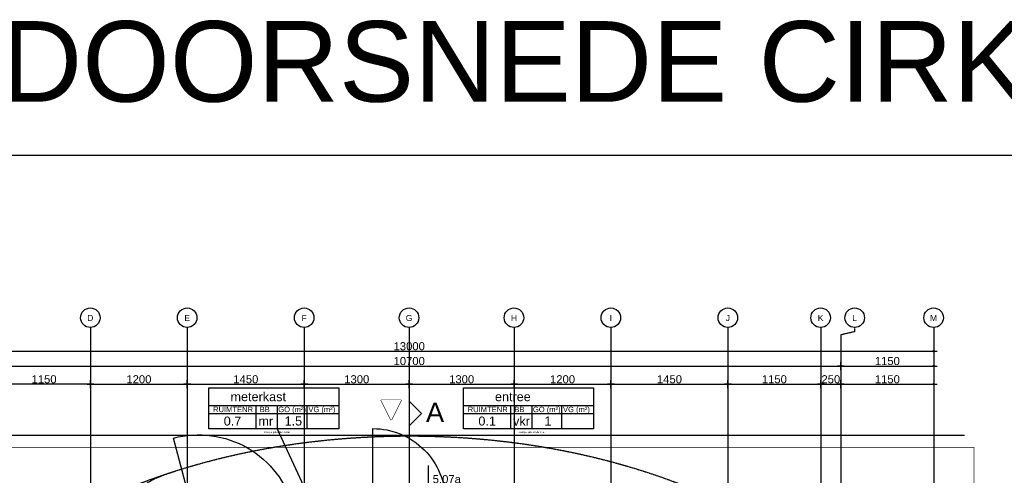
# Model space of a CAD drawing. Header units: metres. Extents: x 63115 to 703450, y -261936 to -53969.
# Tile 192 of 197: x 156105 to 168306, y -111758 to -106104. Entities that reach past the tile are written whole.
import ezdxf
from ezdxf.enums import TextEntityAlignment as Align

# ---------------------------------------------------------------- set-up
doc = ezdxf.new("R2010")
doc.units = ezdxf.units.M
doc.set_wipeout_variables(frame=1)
doc.header["$PDMODE"] = 35
doc.header["$PDSIZE"] = 50
doc.linetypes.add('DASHDOT2', pattern=[12.7, 6.35, -3.175, 0, -3.175])
doc.linetypes.add('DASHED', pattern=[0.75, 0.5, -0.25])
doc.layers.get('0').update_dxf_attribs({"true_color": 0x83b7c5})
doc.layers.get('DEFPOINTS').update_dxf_attribs({"color": 6})
for name, color, linetype in [('_01-STRAMIENEN', 253, 'DASHDOT2'), ('_02-SECTION', 2, 'Continuous'), ('_03-PROJECTION', 1, 'Continuous'), ('_04-HIDDEN', 7, 'DASHED'), ('_05-TEXT', 8, 'Continuous'), ('_05text200', 8, 'Continuous'), ('_05text5', 8, 'Continuous'), ('_06-DIMENSIONS', 7, 'Continuous'), ('_07-SYMBOLS', 8, 'Continuous'), ('_11-BLOCKS', 7, 'Continuous'), ('_13 natte ruimten', 253, 'Continuous')]:
    doc.layers.add(name, color=color, linetype=linetype)
doc.layers.add('_01Hulplijnen', color=6, linetype='Continuous', plot=False)
doc.styles.add('NIO 1_50 klein', font='arial.ttf', dxfattribs={"height": 100})
doc.styles.add('NIOstandard', font='arial.ttf')
doc.dimstyles.new('NIO-50-KLEIN', dxfattribs={"dimtxt": 100, "dimasz": 10, "dimexe": 2, "dimexo": 5, "dimgap": 10, "dimtad": 1, "dimdec": 0, "dimzin": 0, "dimdsep": 46, "dimtxsty": 'NIOstandard', "dimblk1": 'MAATSTR', "dimblk2": 'MAATSTR', "dimsah": 1, "dimcen": 0, "dimdle": 1.5, "dimse1": 1, "dimse2": 1, "dimclrd": 7, "dimclre": 256, "dimclrt": 256, "dimazin": 0, "dimtfac": 1, "dimtdec": 0, "dimtofl": 0, "dimtmove": 1, "dimatfit": 2, "dimldrblk": 'MAATSTR', "dimfxl": 1, "dimtvp": 1, "dimtolj": 1, "dimtzin": 0, "dimarcsym": 0})

# ---------------------------------------------------------------- blocks, each defined once
blk = doc.blocks.new('Entreepijl')
at = {"layer": '_07-SYMBOLS', "color": 1}
blk.add_lwpolyline([(-500, -250), (-500, 250), (0, 0), (-500, -250)], close=True, dxfattribs=at)
at = {"color": 1}
blk.add_wipeout([(-500, -250), (-500, 250), (0, 0)], dxfattribs=at).dxf.layer = '_07-SYMBOLS'
blk = doc.blocks.new('kader_ruimte')
at = {"layer": '_05text200'}
for p, q in [((0, -313), (2304, -313)), ((833, -313), (833, -724)), ((1210, -313), (1210, -724)), ((1736, -313), (1736, -724)), ((0, -455), (2304, -455))]:
    blk.add_line(p, q, dxfattribs=at)
blk.add_lwpolyline([(0, 0), (2304, 0), (2304, -724), (0, -724)], close=True, dxfattribs=at)
at = {"layer": '_05text200', "char_height": 96, "width": 509.25, "style": 'NIOstandard'}
for s, insert, attachment_point in [('RUIMTENR', (77, -332), 1), ('BB', (992, -332), 2), ('GO (m²)', (1476, -332), 2), ('VG (m²)', (2002, -332), 2)]:
    blk.add_mtext(s, dxfattribs=dict(at, insert=insert, attachment_point=attachment_point))
at = {"layer": '_05text200', "style": 'NIOstandard'}
for tag, p in [('RUIMTENAAM', (876, -235)), ('RUIMTENR', (421, -666)), ('GO', (1497, -665)), ('VG', (1990, -665))]:
    blk.add_attdef(tag, text='', height=160, dxfattribs=at).set_placement(p, align=Align.CENTER)
blk.add_attdef('BB', (879, -667), '', height=160, dxfattribs=at)
at = {"layer": 'DEFPOINTS', "style": 'NIO 1_50 klein'}
blk.add_attdef('FUNCTIE', (974, -797), '', height=32, dxfattribs=at)
blk = doc.blocks.new('as')
at = {"layer": '_05-TEXT', "ltscale": 0.4}
blk.add_circle((0, 1209), 1209, dxfattribs=at)
at = {"layer": '_01-STRAMIENEN', "ltscale": 0.4, "style": 'NIOstandard'}
blk.add_attdef('R01', text='', height=750, dxfattribs=at).set_placement((0, 801), align=Align.CENTER)
blk = doc.blocks.new('MAATSTR')
at = {"linetype": 'Continuous'}
for p, q in [((-4.2, 0), (4.2, 0)), ((0, 5), (0, -5))]:
    blk.add_line(p, q, dxfattribs=at)
at = {"linetype": 'Continuous', "const_width": 1.5}
blk.add_lwpolyline([(-0.8, 0, 1), (0.8, 0, 1)], format="xyb", close=True, dxfattribs=at)
blk = doc.blocks.new('*D278')
at = {"layer": '_06-DIMENSIONS', "color": 7, "lineweight": -2, "transparency": 16777216}
blk.add_line((5360, 4783), (6490, 4783), dxfattribs=at)
at = {"layer": 'DEFPOINTS', "color": 0, "transparency": 16777216}
for p in [(6500, 4783), (5350, 4150), (6500, 4150)]:
    blk.add_point(p, dxfattribs=at)
at = {"layer": '_06-DIMENSIONS', "color": 7, "lineweight": -2, "transparency": 16777216, "xscale": 10, "yscale": 10, "zscale": 10, "rotation": 180}
blk.add_blockref('MAATSTR', (5350, 4783), dxfattribs=at)
at = {"layer": '_06-DIMENSIONS', "color": 7, "lineweight": -2, "transparency": 16777216, "xscale": 10, "yscale": 10, "zscale": 10}
blk.add_blockref('MAATSTR', (6500, 4783), dxfattribs=at)
at = {"layer": '_06-DIMENSIONS', "transparency": 16777216, "insert": (5925, 4844), "char_height": 100, "attachment_point": 5, "style": 'NIOstandard'}
blk.add_mtext('\\A1;1150', dxfattribs=at)
blk = doc.blocks.new('*D279')
at = {"layer": '_06-DIMENSIONS', "color": 7, "lineweight": -2, "transparency": 16777216}
blk.add_line((-1290, 4783), (-10, 4783), dxfattribs=at)
at = {"layer": 'DEFPOINTS', "color": 0, "transparency": 16777216}
for p in [(0, 4783), (0, 4616), (-1300, 4150)]:
    blk.add_point(p, dxfattribs=at)
at = {"layer": '_06-DIMENSIONS', "color": 7, "lineweight": -2, "transparency": 16777216, "xscale": 10, "yscale": 10, "zscale": 10, "rotation": 180}
blk.add_blockref('MAATSTR', (-1300, 4783), dxfattribs=at)
at = {"layer": '_06-DIMENSIONS', "color": 7, "lineweight": -2, "transparency": 16777216, "xscale": 10, "yscale": 10, "zscale": 10}
blk.add_blockref('MAATSTR', (0, 4783), dxfattribs=at)
at = {"layer": '_06-DIMENSIONS', "transparency": 16777216, "insert": (-650, 4844), "char_height": 100, "attachment_point": 5, "style": 'NIOstandard'}
blk.add_mtext('\\A1;1300', dxfattribs=at)
blk = doc.blocks.new('*D280')
at = {"layer": '_06-DIMENSIONS', "color": 7, "lineweight": -2, "transparency": 16777216}
blk.add_line((10, 4783), (1290, 4783), dxfattribs=at)
at = {"layer": 'DEFPOINTS', "color": 0, "transparency": 16777216}
for p in [(1300, 4783), (0, 4616), (1300, 4150)]:
    blk.add_point(p, dxfattribs=at)
at = {"layer": '_06-DIMENSIONS', "color": 7, "lineweight": -2, "transparency": 16777216, "xscale": 10, "yscale": 10, "zscale": 10, "rotation": 180}
blk.add_blockref('MAATSTR', (0, 4783), dxfattribs=at)
at = {"layer": '_06-DIMENSIONS', "color": 7, "lineweight": -2, "transparency": 16777216, "xscale": 10, "yscale": 10, "zscale": 10}
blk.add_blockref('MAATSTR', (1300, 4783), dxfattribs=at)
at = {"layer": '_06-DIMENSIONS', "transparency": 16777216, "insert": (650, 4844), "char_height": 100, "attachment_point": 5, "style": 'NIOstandard'}
blk.add_mtext('\\A1;1300', dxfattribs=at)
blk = doc.blocks.new('*D281')
at = {"layer": '_06-DIMENSIONS', "color": 7, "lineweight": -2, "transparency": 16777216}
blk.add_line((1310, 4783), (2490, 4783), dxfattribs=at)
at = {"layer": 'DEFPOINTS', "color": 0, "transparency": 16777216}
for p in [(2500, 4783), (1300, 4150), (2500, 4150)]:
    blk.add_point(p, dxfattribs=at)
at = {"layer": '_06-DIMENSIONS', "color": 7, "lineweight": -2, "transparency": 16777216, "xscale": 10, "yscale": 10, "zscale": 10, "rotation": 180}
blk.add_blockref('MAATSTR', (1300, 4783), dxfattribs=at)
at = {"layer": '_06-DIMENSIONS', "color": 7, "lineweight": -2, "transparency": 16777216, "xscale": 10, "yscale": 10, "zscale": 10}
blk.add_blockref('MAATSTR', (2500, 4783), dxfattribs=at)
at = {"layer": '_06-DIMENSIONS', "transparency": 16777216, "insert": (1900, 4844), "char_height": 100, "attachment_point": 5, "style": 'NIOstandard'}
blk.add_mtext('\\A1;1200', dxfattribs=at)
blk = doc.blocks.new('*D282')
at = {"layer": '_06-DIMENSIONS', "color": 7, "lineweight": -2, "transparency": 16777216}
blk.add_line((2510, 4783), (3940, 4783), dxfattribs=at)
at = {"layer": 'DEFPOINTS', "color": 0, "transparency": 16777216}
for p in [(3950, 4783), (2500, 4150), (3950, 4150)]:
    blk.add_point(p, dxfattribs=at)
at = {"layer": '_06-DIMENSIONS', "color": 7, "lineweight": -2, "transparency": 16777216, "xscale": 10, "yscale": 10, "zscale": 10, "rotation": 180}
blk.add_blockref('MAATSTR', (2500, 4783), dxfattribs=at)
at = {"layer": '_06-DIMENSIONS', "color": 7, "lineweight": -2, "transparency": 16777216, "xscale": 10, "yscale": 10, "zscale": 10}
blk.add_blockref('MAATSTR', (3950, 4783), dxfattribs=at)
at = {"layer": '_06-DIMENSIONS', "transparency": 16777216, "insert": (3225, 4844), "char_height": 100, "attachment_point": 5, "style": 'NIOstandard'}
blk.add_mtext('\\A1;1450', dxfattribs=at)
blk = doc.blocks.new('*D285')
at = {"layer": '_06-DIMENSIONS', "color": 7, "lineweight": -2, "transparency": 16777216}
blk.add_line((-6490, 5193), (6490, 5193), dxfattribs=at)
at = {"layer": 'DEFPOINTS', "color": 0, "transparency": 16777216}
for p in [(6500, 5193), (-6500, 4150), (6500, 4150)]:
    blk.add_point(p, dxfattribs=at)
at = {"layer": '_06-DIMENSIONS', "color": 7, "lineweight": -2, "transparency": 16777216, "xscale": 10, "yscale": 10, "zscale": 10, "rotation": 180}
blk.add_blockref('MAATSTR', (-6500, 5193), dxfattribs=at)
at = {"layer": '_06-DIMENSIONS', "color": 7, "lineweight": -2, "transparency": 16777216, "xscale": 10, "yscale": 10, "zscale": 10}
blk.add_blockref('MAATSTR', (6500, 5193), dxfattribs=at)
at = {"layer": '_06-DIMENSIONS', "transparency": 16777216, "insert": (0, 5254), "char_height": 100, "attachment_point": 5, "style": 'NIOstandard'}
blk.add_mtext('\\A1;13000', dxfattribs=at)
blk = doc.blocks.new('*D289')
at = {"layer": '_06-DIMENSIONS', "color": 7, "lineweight": -2, "transparency": 16777216}
blk.add_line((-3960, 4783), (-5090, 4783), dxfattribs=at)
at = {"layer": 'DEFPOINTS', "color": 0, "transparency": 16777216}
for p in [(-5100, 4783), (-5100, 4150), (-3950, 4150)]:
    blk.add_point(p, dxfattribs=at)
at = {"layer": '_06-DIMENSIONS', "color": 7, "lineweight": -2, "transparency": 16777216, "xscale": 10, "yscale": 10, "zscale": 10, "rotation": 180}
blk.add_blockref('MAATSTR', (-5100, 4783), dxfattribs=at)
at = {"layer": '_06-DIMENSIONS', "color": 7, "lineweight": -2, "transparency": 16777216, "xscale": 10, "yscale": 10, "zscale": 10}
blk.add_blockref('MAATSTR', (-3950, 4783), dxfattribs=at)
at = {"layer": '_06-DIMENSIONS', "transparency": 16777216, "insert": (-4525, 4844), "char_height": 100, "attachment_point": 5, "style": 'NIOstandard'}
blk.add_mtext('\\A1;1150', dxfattribs=at)
blk = doc.blocks.new('*D290')
at = {"layer": '_06-DIMENSIONS', "color": 7, "lineweight": -2, "transparency": 16777216}
blk.add_line((3960, 4783), (5090, 4783), dxfattribs=at)
at = {"layer": 'DEFPOINTS', "color": 0, "transparency": 16777216}
for p in [(5100, 4783), (3950, 4150), (5100, 4150)]:
    blk.add_point(p, dxfattribs=at)
at = {"layer": '_06-DIMENSIONS', "color": 7, "lineweight": -2, "transparency": 16777216, "xscale": 10, "yscale": 10, "zscale": 10, "rotation": 180}
blk.add_blockref('MAATSTR', (3950, 4783), dxfattribs=at)
at = {"layer": '_06-DIMENSIONS', "color": 7, "lineweight": -2, "transparency": 16777216, "xscale": 10, "yscale": 10, "zscale": 10}
blk.add_blockref('MAATSTR', (5100, 4783), dxfattribs=at)
at = {"layer": '_06-DIMENSIONS', "transparency": 16777216, "insert": (4525, 4844), "char_height": 100, "attachment_point": 5, "style": 'NIOstandard'}
blk.add_mtext('\\A1;1150', dxfattribs=at)
blk = doc.blocks.new('*D291')
at = {"layer": '_06-DIMENSIONS', "color": 7, "lineweight": -2, "transparency": 16777216}
blk.add_line((-3940, 4783), (-2760, 4783), dxfattribs=at)
at = {"layer": 'DEFPOINTS', "color": 0, "transparency": 16777216}
for p in [(-2750, 4783), (-3950, 4150), (-2750, 4150)]:
    blk.add_point(p, dxfattribs=at)
at = {"layer": '_06-DIMENSIONS', "color": 7, "lineweight": -2, "transparency": 16777216, "xscale": 10, "yscale": 10, "zscale": 10, "rotation": 180}
blk.add_blockref('MAATSTR', (-3950, 4783), dxfattribs=at)
at = {"layer": '_06-DIMENSIONS', "color": 7, "lineweight": -2, "transparency": 16777216, "xscale": 10, "yscale": 10, "zscale": 10}
blk.add_blockref('MAATSTR', (-2750, 4783), dxfattribs=at)
at = {"layer": '_06-DIMENSIONS', "transparency": 16777216, "insert": (-3350, 4844), "char_height": 100, "attachment_point": 5, "style": 'NIOstandard'}
blk.add_mtext('\\A1;1200', dxfattribs=at)
blk = doc.blocks.new('*D292')
at = {"layer": '_06-DIMENSIONS', "color": 7, "lineweight": -2, "transparency": 16777216}
blk.add_line((-2740, 4783), (-1310, 4783), dxfattribs=at)
at = {"layer": 'DEFPOINTS', "color": 0, "transparency": 16777216}
for p in [(-1300, 4783), (-2750, 4150), (-1300, 4150)]:
    blk.add_point(p, dxfattribs=at)
at = {"layer": '_06-DIMENSIONS', "color": 7, "lineweight": -2, "transparency": 16777216, "xscale": 10, "yscale": 10, "zscale": 10, "rotation": 180}
blk.add_blockref('MAATSTR', (-2750, 4783), dxfattribs=at)
at = {"layer": '_06-DIMENSIONS', "color": 7, "lineweight": -2, "transparency": 16777216, "xscale": 10, "yscale": 10, "zscale": 10}
blk.add_blockref('MAATSTR', (-1300, 4783), dxfattribs=at)
at = {"layer": '_06-DIMENSIONS', "transparency": 16777216, "insert": (-2025, 4844), "char_height": 100, "attachment_point": 5, "style": 'NIOstandard'}
blk.add_mtext('\\A1;1450', dxfattribs=at)
blk = doc.blocks.new('*D298')
at = {"layer": '_06-DIMENSIONS', "color": 7, "lineweight": -2, "transparency": 16777216}
blk.add_line((5110, 4783), (5340, 4783), dxfattribs=at)
at = {"layer": 'DEFPOINTS', "color": 0, "transparency": 16777216}
for p in [(5350, 4783), (5100, 4150), (5350, 4150)]:
    blk.add_point(p, dxfattribs=at)
at = {"layer": '_06-DIMENSIONS', "color": 7, "lineweight": -2, "transparency": 16777216, "xscale": 10, "yscale": 10, "zscale": 10, "rotation": 180}
blk.add_blockref('MAATSTR', (5100, 4783), dxfattribs=at)
at = {"layer": '_06-DIMENSIONS', "color": 7, "lineweight": -2, "transparency": 16777216, "xscale": 10, "yscale": 10, "zscale": 10}
blk.add_blockref('MAATSTR', (5350, 4783), dxfattribs=at)
at = {"layer": '_06-DIMENSIONS', "transparency": 16777216, "insert": (5225, 4844), "char_height": 100, "attachment_point": 5, "style": 'NIOstandard'}
blk.add_mtext('\\A1;250', dxfattribs=at)
blk = doc.blocks.new('*D300')
at = {"layer": '_06-DIMENSIONS', "color": 7, "lineweight": -2, "transparency": 16777216}
blk.add_line((-5340, 5009), (5340, 5009), dxfattribs=at)
at = {"layer": 'DEFPOINTS', "color": 0, "transparency": 16777216}
for p in [(5350, 5009), (-5350, 4150), (5350, 4150)]:
    blk.add_point(p, dxfattribs=at)
at = {"layer": '_06-DIMENSIONS', "color": 7, "lineweight": -2, "transparency": 16777216, "xscale": 10, "yscale": 10, "zscale": 10, "rotation": 180}
blk.add_blockref('MAATSTR', (-5350, 5009), dxfattribs=at)
at = {"layer": '_06-DIMENSIONS', "color": 7, "lineweight": -2, "transparency": 16777216, "xscale": 10, "yscale": 10, "zscale": 10}
blk.add_blockref('MAATSTR', (5350, 5009), dxfattribs=at)
at = {"layer": '_06-DIMENSIONS', "transparency": 16777216, "insert": (0, 5070), "char_height": 100, "attachment_point": 5, "style": 'NIOstandard'}
blk.add_mtext('\\A1;10700', dxfattribs=at)
blk = doc.blocks.new('*D301')
at = {"layer": '_06-DIMENSIONS', "color": 7, "lineweight": -2, "transparency": 16777216}
blk.add_line((5360, 5009), (6490, 5009), dxfattribs=at)
at = {"layer": 'DEFPOINTS', "color": 0, "transparency": 16777216}
for p in [(6500, 5009), (5350, 4150), (6500, 4150)]:
    blk.add_point(p, dxfattribs=at)
at = {"layer": '_06-DIMENSIONS', "color": 7, "lineweight": -2, "transparency": 16777216, "xscale": 10, "yscale": 10, "zscale": 10, "rotation": 180}
blk.add_blockref('MAATSTR', (5350, 5009), dxfattribs=at)
at = {"layer": '_06-DIMENSIONS', "color": 7, "lineweight": -2, "transparency": 16777216, "xscale": 10, "yscale": 10, "zscale": 10}
blk.add_blockref('MAATSTR', (6500, 5009), dxfattribs=at)
at = {"layer": '_06-DIMENSIONS', "transparency": 16777216, "insert": (5925, 5070), "char_height": 100, "attachment_point": 5, "style": 'NIOstandard'}
blk.add_mtext('\\A1;1150', dxfattribs=at)
blk = doc.blocks.new('freccia')
at = {"layer": '_02-SECTION', "flags": 128}
for points in [[(0, 7000), (1500, 5500), (0, 4000)], [(0, 7000), (0, 0)]]:
    blk.add_lwpolyline(points, dxfattribs=at)
blk = doc.blocks.new('*U83')
at = {"layer": '_05text5', "color": 4}
blk.add_lwpolyline([(0, -715), (0, 50)], dxfattribs=at)
at = {"layer": '_05text5', "style": 'NIOstandard'}
blk.add_attdef('NR', text='', height=150, dxfattribs=at).set_placement((52, -200), align=Align.BOTTOM_LEFT)
blk = doc.blocks.new('*U276')
at = {"layer": '_01-STRAMIENEN'}
for points in [[(-3950, 5487.4), (-3950, -4768.6)], [(-2750, 5487.4), (-2750, -4768.6)], [(-1300, 5487.4), (-1300, -4768.6)], [(0, 5487.4), (0, -4768.6)], [(1300, 5487.4), (1300, -4768.6)], [(2500, 5487.4), (2500, -4768.6)], [(3950, 5487.4), (3950, -4768.6)], [(5100, 5487.4), (5100, -4768.6)], [(5518.2, 5487.4), (5518.2, 5434.3), (5350, 5394.8)], [(5350, 5394.8), (5350, -4768.6)], [(6500, 5487.4), (6500, -4768.6)], [(-7899.8, 4150), (6883.2, 4150)]]:
    blk.add_lwpolyline(points, dxfattribs=at)
at = {"layer": '_01Hulplijnen'}
for points in [[(-3950, 5487.4), (-3950, -4768.6)], [(-2750, 5487.4), (-2750, -4768.6)], [(-1300, 5487.4), (-1300, -4768.6)], [(0, 5487.4), (0, -4768.6)], [(1300, 5487.4), (1300, -4768.6)], [(2500, 5487.4), (2500, -4768.6)], [(3950, 5487.4), (3950, -4768.6)], [(5100, 5487.4), (5100, -4768.6)], [(5350, 5394.8), (5350, -4768.6)], [(6500, 5487.4), (6500, -4768.6)], [(-7899.8, 4150), (6883.2, 4150)]]:
    blk.add_lwpolyline(points, dxfattribs=at)
at = {"layer": '_02-SECTION', "color": 190, "xscale": 0.1023999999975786, "yscale": 0.1023999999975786, "zscale": 0.1023999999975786}
blk.add_blockref('freccia', (0, 3857.2), dxfattribs=at)
at = {"layer": '_11-BLOCKS'}
ref = blk.add_blockref('as', (-3951.6, 5487.3), dxfattribs=dict(at, xscale=0.1, yscale=0.1, zscale=0.1, rotation=5.805694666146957e-05))
ref.add_attrib('R01', 'D', dxfattribs={"ltscale": 0.4, "height": 75, "rotation": 0.00006, "style": 'NIOstandard'}).set_placement((-3951.6, 5567.4), align=Align.CENTER)
ref = blk.add_blockref('as', (-2751.6, 5487.3), dxfattribs=dict(at, xscale=0.1, yscale=0.1, zscale=0.1, rotation=5.805694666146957e-05))
ref.add_attrib('R01', 'E', dxfattribs={"ltscale": 0.4, "height": 75, "rotation": 0.00006, "style": 'NIOstandard'}).set_placement((-2751.6, 5567.4), align=Align.CENTER)
ref = blk.add_blockref('as', (-1301.6, 5487.3), dxfattribs=dict(at, xscale=0.1, yscale=0.1, zscale=0.1, rotation=5.805694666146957e-05))
ref.add_attrib('R01', 'F', dxfattribs={"ltscale": 0.4, "height": 75, "rotation": 0.00006, "style": 'NIOstandard'}).set_placement((-1301.6, 5567.4), align=Align.CENTER)
ref = blk.add_blockref('as', (-1.6, 5487.3), dxfattribs=dict(at, xscale=0.1, yscale=0.1, zscale=0.1, rotation=5.805694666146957e-05))
ref.add_attrib('R01', 'G', dxfattribs={"ltscale": 0.4, "height": 75, "rotation": 0.00006, "style": 'NIOstandard'}).set_placement((-1.6, 5567.4), align=Align.CENTER)
ref = blk.add_blockref('as', (1298.4, 5487.3), dxfattribs=dict(at, xscale=0.1, yscale=0.1, zscale=0.1, rotation=5.805694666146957e-05))
ref.add_attrib('R01', 'H', dxfattribs={"ltscale": 0.4, "height": 75, "rotation": 0.00006, "style": 'NIOstandard'}).set_placement((1298.4, 5567.4), align=Align.CENTER)
ref = blk.add_blockref('as', (2498.4, 5487.3), dxfattribs=dict(at, xscale=0.1, yscale=0.1, zscale=0.1, rotation=5.805694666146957e-05))
ref.add_attrib('R01', 'I', dxfattribs={"ltscale": 0.4, "height": 75, "rotation": 0.00006, "style": 'NIOstandard'}).set_placement((2498.4, 5567.4), align=Align.CENTER)
ref = blk.add_blockref('as', (3948.4, 5487.3), dxfattribs=dict(at, xscale=0.1, yscale=0.1, zscale=0.1, rotation=5.805694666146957e-05))
ref.add_attrib('R01', 'J', dxfattribs={"ltscale": 0.4, "height": 75, "rotation": 0.00006, "style": 'NIOstandard'}).set_placement((3948.4, 5567.4), align=Align.CENTER)
ref = blk.add_blockref('as', (5098.4, 5487.3), dxfattribs=dict(at, xscale=0.1, yscale=0.1, zscale=0.1, rotation=5.805694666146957e-05))
ref.add_attrib('R01', 'K', dxfattribs={"ltscale": 0.4, "height": 75, "rotation": 0.00006, "style": 'NIOstandard'}).set_placement((5098.4, 5567.4), align=Align.CENTER)
ref = blk.add_blockref('as', (5520.5, 5487.3), dxfattribs=dict(at, xscale=0.1, yscale=0.1, zscale=0.1, rotation=5.805694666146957e-05))
ref.add_attrib('R01', 'L', dxfattribs={"ltscale": 0.4, "height": 75, "rotation": 0.00006, "style": 'NIOstandard'}).set_placement((5520.5, 5567.4), align=Align.CENTER)
ref = blk.add_blockref('as', (6498.4, 5487.3), dxfattribs=dict(at, xscale=0.1, yscale=0.1, zscale=0.1, rotation=5.805694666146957e-05))
ref.add_attrib('R01', 'M', dxfattribs={"ltscale": 0.4, "height": 75, "rotation": 0.00006, "style": 'NIOstandard'}).set_placement((6498.4, 5567.4), align=Align.CENTER)
at = {"layer": '_05-TEXT', "lineweight": 9, "style": 'NIOstandard'}
blk.add_text('A', height=240, rotation=0.11754, dxfattribs=at).set_placement((208.4, 4315.5, 0))
at = {"layer": '_06-DIMENSIONS'}
for base, p1, p2, picture, middle in [((6500, 5193.1), (-6500, 4150), (6500, 4150), '*D285', (0, 5254.2)), ((5350, 5008.9), (-5350, 4150), (5350, 4150), '*D300', (0, 5069.9)), ((6500, 5008.9), (5350, 4150), (6500, 4150), '*D301', (5925, 5069.9)), ((-5100, 4783.1), (-3950, 4150), (-5100, 4150), '*D289', (-4525, 4844.2)), ((-2750, 4783.1), (-3950, 4150), (-2750, 4150), '*D291', (-3350, 4844.2)), ((-1300, 4783.1), (-2750, 4150), (-1300, 4150), '*D292', (-2025, 4844.2)), ((0, 4783.1), (-1300, 4150), (0, 4616.5), '*D279', (-650, 4844.2)), ((1300, 4783.1), (0, 4616.5), (1300, 4150), '*D280', (650, 4844.2)), ((2500, 4783.1), (1300, 4150), (2500, 4150), '*D281', (1900, 4844.2)), ((3950, 4783.1), (2500, 4150), (3950, 4150), '*D282', (3225, 4844.2)), ((5100, 4783.1), (3950, 4150), (5100, 4150), '*D290', (4525, 4844.2)), ((5350, 4783.1), (5100, 4150), (5350, 4150), '*D298', (5225, 4844.2)), ((6500, 4783.1), (5350, 4150), (6500, 4150), '*D278', (5925, 4844.2))]:
    dim = blk.add_linear_dim(base=base, p1=p1, p2=p2, dimstyle='NIO-50-KLEIN', override={"dimfxlon": 1, "dimarcsym": 1}, dxfattribs=at)
    dim.commit()
    dim.dimension.update_dxf_attribs({"geometry": picture, "text_midpoint": middle})

msp = doc.modelspace()

# ---------------------------------------------------------------- linework, layer by layer
at = {"layer": '_03-PROJECTION'}
msp.add_lwpolyline([(159294.5, -111181), (159948.7, -112597.2)], dxfattribs=at)
at = {"layer": '_03-PROJECTION', "color": 253, "const_width": 10}
msp.add_lwpolyline([(153931.8, -111410.6), (153931.8, -119410.6), (167931.8, -119410.6), (167931.8, -111410.6)], close=True, dxfattribs=at)
at = {"layer": '_04-HIDDEN', "ltscale": 10}
msp.add_ellipse((160931.8, -115410.6), major_axis=(-6488.1, 0), ratio=0.6382644, dxfattribs=at)
msp.add_open_spline([(157562.5, -112128.4), (157556.2, -112093.7), (157563.7, -111857.3), (157818.2, -111775.1), (158033.1, -111705.8)], degree=3, knots=[672.5232161, 672.5232161, 672.5232161, 672.5232161, 776.9992792, 1343.3373192, 1343.3373192, 1343.3373192, 1343.3373192], dxfattribs=at)
at = {"layer": '_13 natte ruimten', "color": 1}
for points in [[(158322.5, -112466.2), (158011, -111296.4, -0.4142136), (159492.3, -112154.7, 0)], [(160481.8, -112078), (160481.8, -111178, -0.4142136), (161381.8, -112078, 0)]]:
    msp.add_lwpolyline(points, format="xyb", dxfattribs=at)

# ---------------------------------------------------------------- block references
at = {"layer": '_11-BLOCKS'}
ref = msp.add_blockref('kader_ruimte', (158447.6, -110674.3), dxfattribs=dict(at, xscale=0.7, yscale=0.7, zscale=0.7))
ref.add_attrib('RUIMTENAAM', 'meterkast', dxfattribs={"layer": '_05text200', "height": 112, "style": 'NIOstandard'}).set_placement((159060.8, -110838.6), align=Align.CENTER)
ref.add_attrib('GO', '1.5', dxfattribs={"layer": '_05text200', "height": 112, "style": 'NIOstandard'}).set_placement((159495.8, -111140), align=Align.CENTER)
ref.add_attrib('BB', 'mr', (159063.2, -111140.9), dxfattribs={"layer": '_05text200', "height": 112, "style": 'NIOstandard'})
ref.add_attrib('RUIMTENR', '0.7', dxfattribs={"layer": '_05text200', "height": 112, "style": 'NIOstandard'}).set_placement((158742.4, -111140.6), align=Align.CENTER)
ref.add_attrib('FUNCTIE', 'overige gebruiksfunctie', (159129.7, -111232.1), dxfattribs={"layer": 'DEFPOINTS', "height": 22.4, "style": 'NIO 1_50 klein'})
ref = msp.add_blockref('kader_ruimte', (161603, -110674.3), dxfattribs=dict(at, xscale=0.7, yscale=0.7, zscale=0.7))
ref.add_attrib('RUIMTENAAM', 'entree', dxfattribs={"layer": '_05text200', "height": 112, "style": 'NIOstandard'}).set_placement((162216.2, -110838.6), align=Align.CENTER)
ref.add_attrib('GO', '1', dxfattribs={"layer": '_05text200', "height": 112, "style": 'NIOstandard'}).set_placement((162651.2, -111140), align=Align.CENTER)
ref.add_attrib('BB', 'vkr', (162218.6, -111140.9), dxfattribs={"layer": '_05text200', "height": 112, "style": 'NIOstandard'})
ref.add_attrib('RUIMTENR', '0.1', dxfattribs={"layer": '_05text200', "height": 112, "style": 'NIOstandard'}).set_placement((161897.8, -111140.6), align=Align.CENTER)
ref.add_attrib('FUNCTIE', 'overige gebruiksfunctie', (162285, -111232.1), dxfattribs={"layer": 'DEFPOINTS', "height": 22.4, "style": 'NIO 1_50 klein'})
at = {"layer": '_11-BLOCKS', "xscale": 0.5, "yscale": 0.5, "zscale": 0.5, "rotation": 270}
msp.add_blockref('Entreepijl', (160707.7, -111074.8), dxfattribs=at)
at = {"layer": '_11-BLOCKS'}
ref = msp.add_blockref('*U83', (161170.6, -111685.1), dxfattribs=at)
ref.add_attrib('NR', '5.07a', dxfattribs={"layer": '_05text5', "height": 100, "style": 'NIOstandard'}).set_placement((161222.8, -111885), align=Align.BOTTOM_LEFT)

# ---------------------------------------------------------------- texts
at = {"layer": 'DEFPOINTS', "insert": (150283.2, -106121.6), "char_height": 1000, "width": 30704.07, "attachment_point": 1, "style": 'NIOstandard'}
msp.add_mtext('DWARS DOORSNEDE CIRKEL', dxfattribs=at)

# ---------------------------------------------------------------- next in the draw order: linework, layer by layer
at = {"layer": 'DEFPOINTS'}
msp.add_lwpolyline([(149774.9, -107784.6), (173220.7, -107784.6), (173220.7, -139471.3), (149774.9, -139471.3)], close=True, dxfattribs=at)

# ---------------------------------------------------------------- next in the draw order: block references
at = {"layer": '_03-PROJECTION'}
msp.add_blockref('*U276', (160931.8, -115410.6), dxfattribs=at)

doc.saveas('drawing.dxf')
